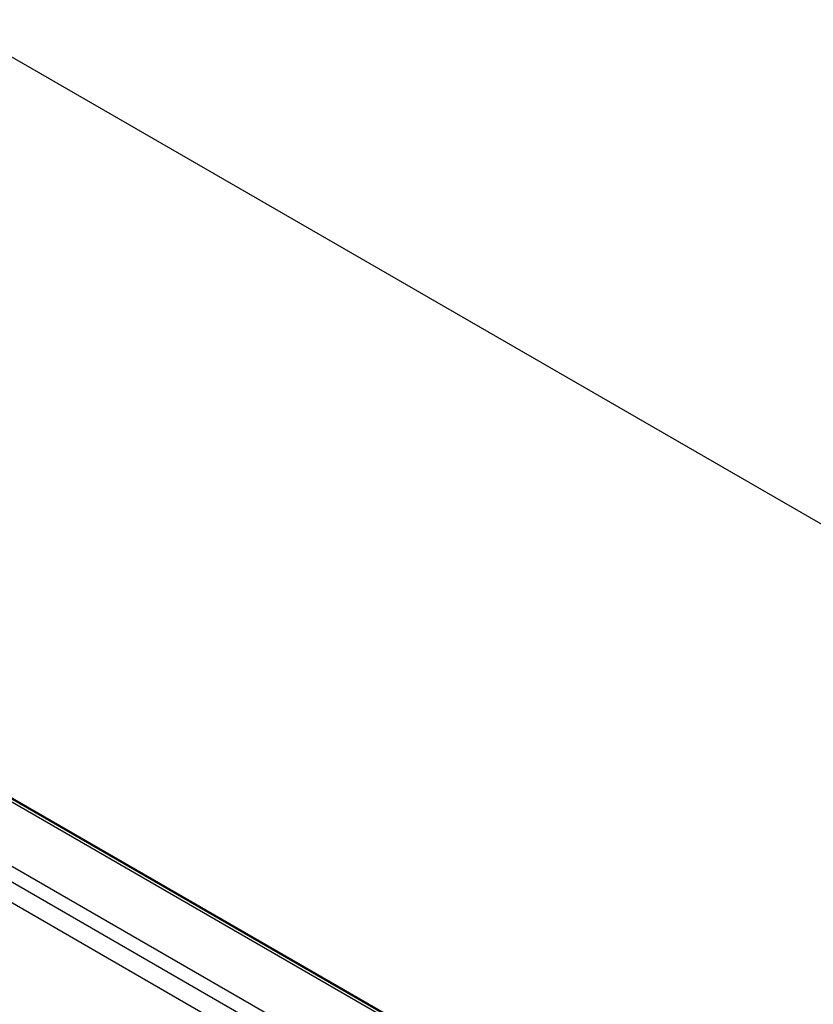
# Model space of a CAD drawing. Header units: inches. Extents: x 12 to 235, y 17 to 142.
# Tile 94 of 117: x 211 to 219, y 69 to 79. Entities that reach past the tile are written whole.
import ezdxf

# ---------------------------------------------------------------- set-up
doc = ezdxf.new("R2010")
doc.units = ezdxf.units.IN
doc.header["$MEASUREMENT"] = 0
doc.layers.add('Visible Edges(ANSI)', color=7, linetype='Continuous', lineweight=25)
doc.layers.add('Visible Tangent Edges(ANSI)', color=7, linetype='Continuous', lineweight=25)

msp = doc.modelspace()

# ---------------------------------------------------------------- linework, layer by layer
at = {"layer": 'Visible Edges(ANSI)'}
for p, q in [((227.0185, 69.1539), (210.2253, 78.8494)), ((227.0185, 61.7123), (203.4035, 75.3464)), ((203.417, 75.3306), (227.0185, 61.7043)), ((227.0888, 60.6181), (202.6352, 74.7364))]:
    msp.add_line(p, q, dxfattribs=at)
at = {"layer": 'Visible Tangent Edges(ANSI)'}
for p, q in [((227.0185, 61.6708), (203.3944, 75.3102)), ((202.8384, 74.9892), (227.0185, 61.0289)), ((227.0475, 60.8504), (202.6765, 74.921))]:
    msp.add_line(p, q, dxfattribs=at)

doc.saveas('drawing.dxf')
